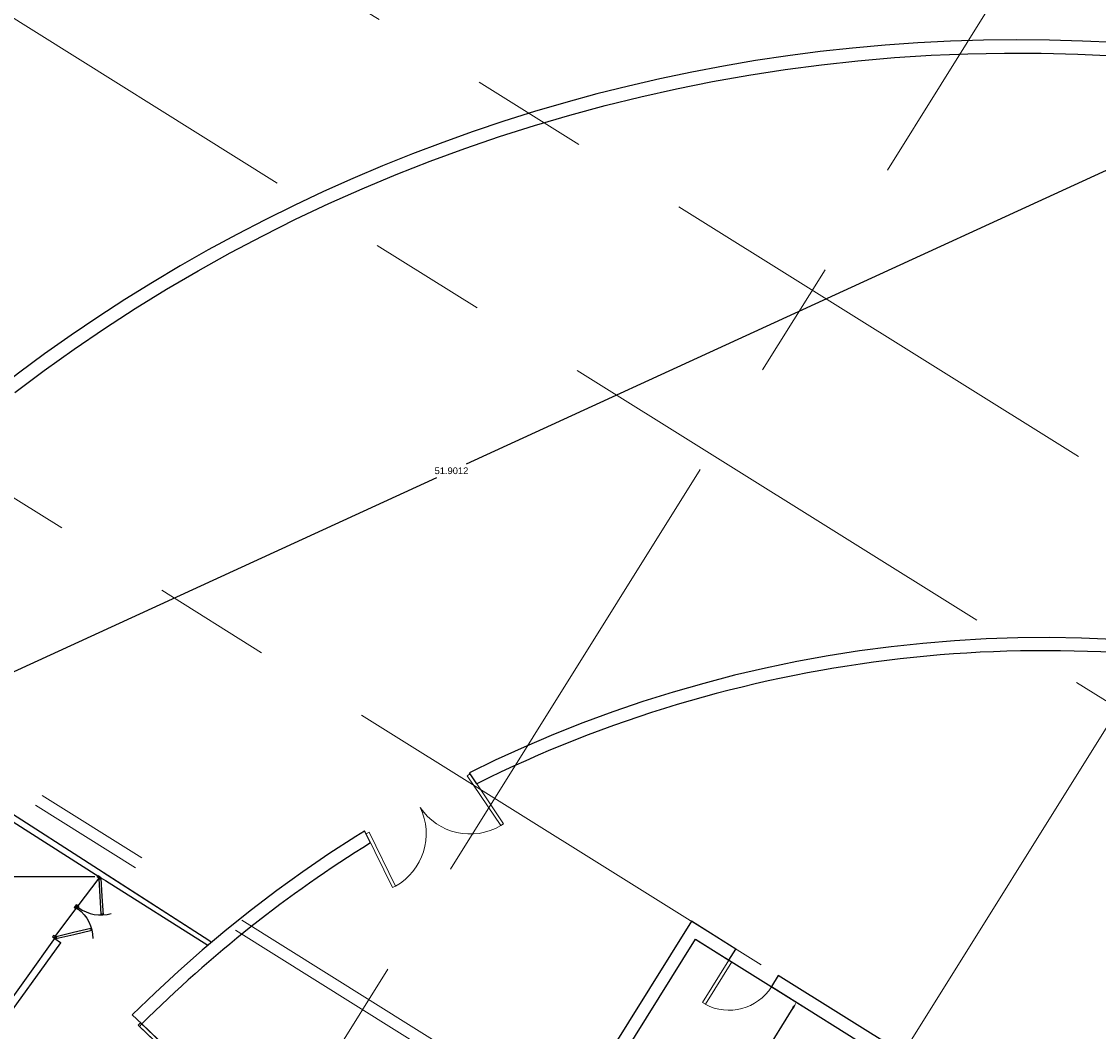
# Model space of a CAD drawing. Header units: inches. Extents: x 21 to 178, y 12 to 156.
# Tile 21 of 25: x 73 to 102, y 107 to 134. Entities that reach past the tile are written whole.
import ezdxf

# ---------------------------------------------------------------- set-up
doc = ezdxf.new("R2010")
doc.units = ezdxf.units.IN
doc.header["$MEASUREMENT"] = 0
doc.linetypes.add('Grid Line', pattern=[22.225, 12.7, -3.175, 3.175, -3.175])
for name, color, linetype, lineweight in [('A-DOOR', 31, 'Continuous', 9), ('A-WALL', 113, 'Continuous', 9), ('S-GRID', 1, 'Continuous', 9)]:
    doc.layers.add(name, color=color, linetype=linetype, lineweight=lineweight)
doc.layers.add('mobleman', color=251, linetype='Continuous')
doc.styles.get("Standard").update_dxf_attribs({"font": 'arial.ttf'})
doc.dimstyles.get("Standard").update_dxf_attribs({"dimtxt": 0.18, "dimasz": 0.18, "dimexe": 0.18, "dimexo": 0.0625, "dimgap": 0.09, "dimtad": 0, "dimtih": 1, "dimtoh": 1, "dimdec": 4, "dimzin": 0, "dimdsep": 46, "dimtxsty": 'Standard', "dimcen": 0.09, "dimadec": 0, "dimazin": 0, "dimtfac": 1, "dimtdec": 4, "dimtofl": 0, "dimtmove": 0, "dimatfit": 3, "dimfxl": 1, "dimtolj": 1, "dimtzin": 0, "dimarcsym": 0})

# ---------------------------------------------------------------- blocks, each defined once
blk = doc.blocks.new('M_Single-Flush - 0915 x 2134mm-303387-_منفی')
at = {"layer": 'A-DOOR', "lineweight": 18}
for p, q in [((406, -100), (406, -1015)), ((458, -100), (406, -100)), ((458, -100), (458, -1015)), ((458, -1015), (406, -1015))]:
    blk.add_line(p, q, dxfattribs=at)
at = {"layer": 'A-DOOR'}
blk.add_arc((458, -100), 917, 180, 266.8107, dxfattribs=at)
blk = doc.blocks.new('M_Single-Flush - 0762 x 2032mm-311615-_منفی')
at = {"layer": 'A-DOOR', "lineweight": 18}
for p, q in [((330, 100), (330, 862)), ((381, 862), (330, 862)), ((381, 100), (381, 862)), ((381, 100), (330, 100))]:
    blk.add_line(p, q, dxfattribs=at)
at = {"layer": 'A-DOOR'}
blk.add_arc((381, 100), 764, 93.8291, 180, dxfattribs=at)
blk = doc.blocks.new('*D144')
at = {"color": 0, "lineweight": -2, "transparency": 16777216}
for p, q in [((91.571, 109.431), (94.39, 107.67)), ((94.142, 107.613), (92.758, 105.399)), ((91.148, 102.821), (92.531, 105.035)), ((88.386, 104.335), (91.205, 102.573))]:
    blk.add_line(p, q, dxfattribs=at)
at = {"color": 0, "transparency": 16777216}
for points in [[(94.116, 107.629), (94.167, 107.597), (94.237, 107.766)], [(91.122, 102.837), (91.173, 102.806), (91.052, 102.669)]]:
    blk.add_solid(points, dxfattribs=at)
at = {"layer": 'Defpoints', "color": 0, "transparency": 16777216}
for p in [(91.518, 109.465), (94.237, 107.766), (88.333, 104.368)]:
    blk.add_point(p, dxfattribs=at)
at = {"color": 0, "transparency": 16777216, "insert": (92.645, 105.217), "char_height": 0.18, "attachment_point": 5}
blk.add_mtext('\\A1;6.0099', dxfattribs=at)
blk = doc.blocks.new('*D120')
at = {"color": 0, "lineweight": -2, "transparency": 16777216}
for p, q in [((108.669, 132.599), (108.447, 133.083)), ((108.359, 132.844), (85.334, 122.275)), ((61.517, 111.342), (84.542, 121.911)), ((61.5, 110.946), (61.278, 111.43))]:
    blk.add_line(p, q, dxfattribs=at)
at = {"color": 0, "transparency": 16777216}
for points in [[(108.346, 132.871), (108.371, 132.817), (108.522, 132.919)], [(61.504, 111.369), (61.529, 111.315), (61.353, 111.267)]]:
    blk.add_solid(points, dxfattribs=at)
at = {"layer": 'Defpoints', "color": 0, "transparency": 16777216}
for p in [(108.695, 132.542), (61.353, 111.267), (61.526, 110.89)]:
    blk.add_point(p, dxfattribs=at)
at = {"color": 0, "transparency": 16777216, "insert": (84.938, 122.093), "char_height": 0.18, "attachment_point": 5}
blk.add_mtext('\\A1;51.9012', dxfattribs=at)
blk = doc.blocks.new('M_Single-Flush - 0915 x 2134mm-303338-_منفی')
at = {"layer": 'A-DOOR', "lineweight": 18}
for p, q in [((406, 100), (406, 1015)), ((458, 1015), (406, 1015)), ((458, 100), (458, 1015)), ((458, 100), (406, 100))]:
    blk.add_line(p, q, dxfattribs=at)
at = {"layer": 'A-DOOR'}
blk.add_arc((458, 100), 917, 93.1893, 180, dxfattribs=at)
blk = doc.blocks.new('door 100 40 ali')
at = {"color": 0, "linetype": 'Continuous'}
for p, q in [((0.383, 0.407), (0.754, 0.719)), ((0.77, 0.67), (0.413, 0.371)), ((0.759, 0.713), (0.744, 0.701)), ((0.745, 0.7), (0.77, 0.67)), ((0.014, 0.098), (0.383, 0.407)), ((0.413, 0.371), (0.056, 0.071)), ((0.031, 0.102), (0.019, 0.092)), ((0.056, 0.071), (0.031, 0.102))]:
    blk.add_line(p, q, dxfattribs=at)
blk.add_line((0.014, 0.098), (0.019, 0.092))
at = {"color": 0}
blk.add_line((0.046, 0.052), (0.954, 0.052), dxfattribs=at)
at = {"color": 0, "linetype": 'Continuous'}
for points in [[(0.046, 0.052), (0.046, 0), (0, 0), (0, 0.092), (0.034, 0.092), (0.034, 0.052)], [(0.044, 0.051), (0.044, 0.002), (0.002, 0.002), (0.002, 0.09), (0.032, 0.09), (0.032, 0.051)], [(0.954, 0.052), (0.954, 0), (1, 0), (1, 0.092), (0.966, 0.092), (0.966, 0.052)], [(0.956, 0.051), (0.956, 0.002), (0.998, 0.002), (0.998, 0.09), (0.968, 0.09), (0.968, 0.051)]]:
    blk.add_lwpolyline(points, close=True, dxfattribs=at)
blk.add_arc((0.029, 0.103), 0.951, 359.3821, 53.5532, dxfattribs=at)
blk = doc.blocks.new('A$Ce7e25d1d')
blk.add_line((1.322, 0.467), (1.239, 0.426))
at = {"layer": 'mobleman', "xscale": -1, "rotation": 26.39318796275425}
blk.add_blockref('door 100 40 ali', (2.177, 0.889), dxfattribs=at)
at = {"layer": 'mobleman', "rotation": 26.3931879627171}
blk.add_blockref('door 100 40 ali', (0.386, 0), dxfattribs=at)
blk = doc.blocks.new('*D95')
at = {"color": 0, "lineweight": -2, "transparency": 16777216}
for p, q in [((75.327, 111.148), (71.124, 111.148)), ((71.304, 110.968), (71.304, 108.137)), ((71.304, 104.942), (71.304, 107.773)), ((70.953, 104.762), (71.484, 104.762))]:
    blk.add_line(p, q, dxfattribs=at)
at = {"color": 0, "transparency": 16777216}
for points in [[(71.274, 110.968), (71.334, 110.968), (71.304, 111.148)], [(71.274, 104.942), (71.334, 104.942), (71.304, 104.762)]]:
    blk.add_solid(points, dxfattribs=at)
at = {"layer": 'Defpoints', "color": 0, "transparency": 16777216}
for p in [(75.389, 111.148), (70.891, 104.762), (71.304, 104.762)]:
    blk.add_point(p, dxfattribs=at)
at = {"color": 0, "transparency": 16777216, "insert": (71.304, 107.955), "char_height": 0.18, "attachment_point": 5}
blk.add_mtext('\\A1;6.3865', dxfattribs=at)

msp = doc.modelspace()

# ---------------------------------------------------------------- linework, layer by layer
at = {"color": 114, "true_color": 0x139b48}
for p, q in [((68.25925, 115.96228), (78.39904, 109.44096)), ((68.14369, 115.79139), (75.43883, 111.15657)), ((85.61828, 113.6574), (85.42045, 113.95281)), ((82.75778, 112.06491), (82.59171, 112.38509)), ((75.41788, 111.12721), (75.43883, 111.15657)), ((75.53089, 111.28559), (78.39904, 109.44096)), ((75.53089, 111.28559), (75.70124, 111.17603)), ((75.49154, 111.1254), (75.61218, 111.05094)), ((75.61218, 111.05094), (78.37705, 109.30174)), ((74.82603, 110.29775), (74.87424, 110.36532)), ((71.06587, 105.02798), (74.268, 109.51568)), ((74.24749, 109.48694), (74.39975, 109.37365)), ((78.39904, 109.44096), (78.47302, 109.38579)), ((74.4015, 109.37236), (71.20504, 104.9366)), ((74.39975, 109.37365), (74.4015, 109.37236))]:
    msp.add_line(p, q, dxfattribs=at)
at = {"layer": 'A-WALL', "lineweight": 25}
for p, q in [((91.40565, 109.95169), (85.78545, 100.95749)), ((92.60487, 109.20233), (91.40565, 109.95169)), ((88.33334, 104.36783), (91.51811, 109.46454)), ((91.51811, 109.46454), (92.41753, 108.90252)), ((92.41753, 108.90252), (92.60487, 109.20233)), ((93.74714, 108.48856), (93.5598, 108.18876)), ((103.04114, 102.68103), (93.74714, 108.48856)), ((93.5598, 108.18876), (102.08156, 102.86377)), ((76.33837, 107.42651), (76.59396, 107.18213))]:
    msp.add_line(p, q, dxfattribs=at)
at = {"layer": 'A-WALL', "lineweight": 25, "flags": 128}
for points in [[(73.17038, 124.20712), (73.96313, 124.79902), (74.76883, 125.37316), (75.58708, 125.92927), (76.41748, 126.46706), (77.25962, 126.98629), (78.11309, 127.48668), (78.97745, 127.96799), (79.85229, 128.42999), (80.73718, 128.87245), (81.63168, 129.29514), (82.53534, 129.69787), (83.44772, 130.08042), (84.36837, 130.44262), (85.29685, 130.78428), (86.23268, 131.10524), (87.1754, 131.40533), (88.12456, 131.68441), (89.07969, 131.94235), (90.0403, 132.17901), (91.00594, 132.39427), (91.97612, 132.58804), (92.95036, 132.76022), (93.92818, 132.91071), (94.90911, 133.03945), (95.89265, 133.14637), (96.87833, 133.23143), (97.86565, 133.29457), (98.85413, 133.33577), (99.84328, 133.355), (100.83262, 133.35226), (101.82165, 133.32756), (102.80989, 133.28089)], [(102.77592, 117.54806), (101.91918, 117.58321), (101.06184, 117.59724), (100.20441, 117.59014), (99.34742, 117.56192), (98.49138, 117.51258), (97.63682, 117.44216), (96.78426, 117.35071), (95.9342, 117.23827), (95.08718, 117.10492), (94.2437, 116.95074), (93.40427, 116.77582), (92.56941, 116.58027), (91.73962, 116.36421), (90.91541, 116.12776), (90.09727, 115.87107), (89.28571, 115.5943), (88.48122, 115.29762), (87.68428, 114.9812), (86.89538, 114.64523), (86.115, 114.28993), (85.42045, 113.95281)], [(82.5956, 112.37759), (82.35726, 112.23131), (81.63774, 111.76491), (80.92994, 111.28092), (80.23427, 110.77964), (79.55117, 110.26137), (78.88105, 109.72642), (78.22431, 109.17512), (77.58136, 108.6078), (76.95258, 108.02481), (76.33837, 107.42651)]]:
    msp.add_lwpolyline(points, dxfattribs=at)
at = {"layer": 'A-WALL', "lineweight": 25}
for centre, radius, start, end in [((100.21471, 88.81236), 44.89772, 78.586447, 150.713673), ((100.9212, 82.80429), 34.43971, 77.794824, 116.381072), ((100.9212, 82.80429), 34.43971, 116.529019, 116.532293), ((100.9212, 82.80429), 34.43971, 119.081099, 119.136592), ((100.9212, 82.80429), 34.43971, 121.829781, 134.940466)]:
    msp.add_arc(centre, radius, start, end, dxfattribs=at)
at = {"layer": 'S-GRID', "linetype": 'Grid Line'}
for p, q in [((177.22925, 75.36946), (63.71106, 146.3035)), ((49.57764, 54.81078), (106.06823, 145.21464)), ((174.48526, 70.96074), (60.96707, 141.89477)), ((61.40018, 49.25742), (117.33899, 138.77823)), ((168.67772, 61.66674), (55.15954, 132.60077)), ((165.45186, 56.13699), (51.93367, 127.07102)), ((165.27714, 55.87114), (51.75895, 126.80517))]:
    msp.add_line(p, q, dxfattribs=at)

# ---------------------------------------------------------------- block references
at = {"xscale": 1.031177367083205, "yscale": 1.031177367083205, "zscale": 1.031177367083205, "rotation": 207.0190486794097}
msp.add_blockref('A$Ce7e25d1d', (75.77219, 111.3674), dxfattribs=at)
at = {"layer": 'A-DOOR', "xscale": 0.00176762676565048, "yscale": 0.00176762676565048, "zscale": 0.00176762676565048}
for name, p, rotation in [('M_Single-Flush - 0915 x 2134mm-303387-_منفی', (84.67049, 113.61934), 33.81029774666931), ('M_Single-Flush - 0915 x 2134mm-303338-_منفی', (83.28738, 112.82401), 205.9903075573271), ('M_Single-Flush - 0762 x 2032mm-311615-_منفی', (93.08234, 108.69554), 147.9999999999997), ('M_Single-Flush - 0915 x 2134mm-303387-_منفی', (75.87565, 106.75156), 46.28596921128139), ('M_Single-Flush - 0915 x 2134mm-303387-_منفی', (75.90728, 106.71984), 46.28596921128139)]:
    msp.add_blockref(name, p, dxfattribs=dict(at, rotation=rotation))

# ---------------------------------------------------------------- dimensions: what is measured, and where the dimension line sits
at = {"color": 6}
for p1, p2, distance, picture, middle in [((108.69542, 132.54178), (61.52645, 110.88957), -0.41503, '*D120', (84.93779, 122.09287)), ((88.33334, 104.36783), (91.51811, 109.46454), -3.20622, '*D144', (92.64475, 105.21715))]:
    dim = msp.add_aligned_dim(p1=p1, p2=p2, distance=distance, dimstyle='Standard', dxfattribs=at)
    dim.commit()
    dim.dimension.update_dxf_attribs({"geometry": picture, "text_midpoint": middle})
dim = msp.add_linear_dim(base=(71.30374, 104.7619), p1=(75.38936, 111.14838), p2=(70.89098, 104.7619), angle=90, dimstyle='Standard', dxfattribs=at)
dim.commit()
dim.dimension.update_dxf_attribs({"geometry": '*D95', "text_midpoint": (71.30374, 107.95514)})

doc.saveas('drawing.dxf')
